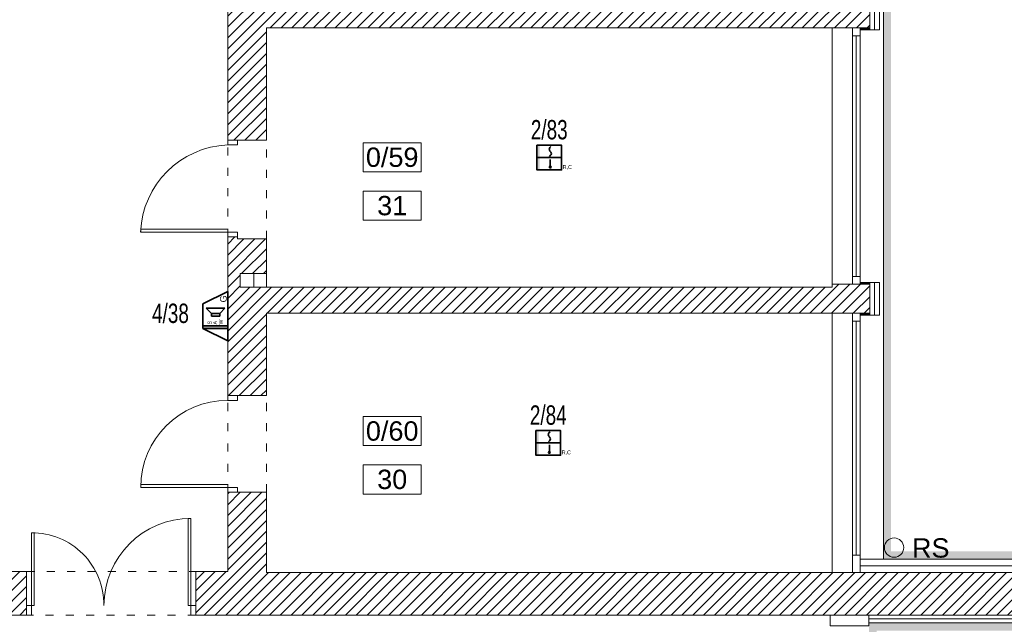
# Model space of a CAD drawing. Header units: millimetres. Extents: x 167773 to 185035, y -114105 to -66770.
# Tile 71 of 114: x 178219 to 179237, y -93884 to -93259. Entities that reach past the tile are written whole.
import ezdxf
from ezdxf.enums import TextEntityAlignment as Align

# ---------------------------------------------------------------- set-up
doc = ezdxf.new("R2010")
doc.units = ezdxf.units.MM
doc.linetypes.add('ACAD_ISO03W100', pattern=[30, 12, -18])
doc.linetypes.add('DASHED', pattern=[0.75, 0.5, -0.25])
doc.layers.add('!zakres', color=7, linetype='ACAD_ISO03W100', lineweight=60, true_color=0x8a14ff)
for name, color, linetype, lineweight in [('a-op_text', 7, 'Continuous', 9), ('b-drzwi', 6, 'Continuous', 9), ('b-izolacja', 8, 'BATTING', 9), ('b-okna', 6, 'Continuous', 9), ('b-przerywana1', 9, 'ACAD_ISO03W100', 9), ('b-widokowa', 7, 'Continuous', 9), ('b-ściany', 2, 'Continuous', 9), ('EL_Linia SSP', 240, 'Continuous', 35), ('h-hatch', 8, 'Continuous', 9)]:
    doc.layers.add(name, color=color, linetype=linetype, lineweight=lineweight)
doc.styles.add('Arial', font='arial.ttf')
doc.styles.add('PPAB_100', font='arial.ttf', dxfattribs={"height": 18})
doc.linetypes.add('BATTING', pattern='A,0.0001,-0.1,[134,ltypeshp.shx,S=0.1,R=0,X=-0.1,Y=0],-0.2,[134,ltypeshp.shx,S=0.1,R=180,X=0.1,Y=0],-0.1', length=0.4001)
pattern_1 = [(45, (15000, 0), (-5.61266008, 5.61266008), [])]

# ---------------------------------------------------------------- blocks, each defined once
blk = doc.blocks.new('A$C5690186C')
at = {"layer": 'EL_Linia SSP', "lineweight": 5}
h = blk.add_hatch(color=256, dxfattribs=at)
h.set_gradient(color1=(255, 0, 0), color2=(224, 0, 0), one_color=1, name='INVSPHERICAL')
h.paths.add_polyline_path([(-9.8, 0), (-9.8, 12.8), (-12.8, 12.8), (-12.8, 0)])
h.paths.add_polyline_path([(-9.8, -12.8), (-9.8, 0), (-12.8, 0), (-12.8, -12.8)])
at = {"layer": 'EL_Linia SSP'}
blk.add_hatch(color=256, dxfattribs=at).paths.add_polyline_path([(2, -9.8, 1), (0.1, -9.8, 1)])
at = {"layer": 'EL_Linia SSP', "color": 1, "linetype": 'Continuous'}
for p, q in [((0.1, 9.4), (0.7, 10.4)), ((0.7, 10.4), (1.8, 11.5)), ((-0.1, 8.5), (0.1, 9.4)), ((0.1, 7.7), (-0.1, 8.5)), ((0.6, 7), (0.1, 7.7)), ((1.4, 2.3), (0.4, 1.2)), ((0.7, 6.7), (0.6, 7)), ((1.1, 6.3), (0.7, 6.7)), ((1.1, 6.3), (1.4, 6)), ((1.4, 6), (1.6, 5.7)), ((2, 3.3), (1.4, 2.3)), ((1.6, 5.7), (2, 5)), ((2, 5), (2.2, 4.2)), ((2.2, 4.2), (2, 3.3))]:
    blk.add_line(p, q, dxfattribs=at)
at = {"layer": 'EL_Linia SSP'}
for p, q in [((-12.8, 0), (12.8, 0)), ((1.1, -2.1), (1.1, -9.8))]:
    blk.add_line(p, q, dxfattribs=at)
blk.add_lwpolyline([(-12.8, 12.8), (12.8, 12.8), (12.8, -12.8), (-12.8, -12.8)], close=True, dxfattribs=at)
blk.add_circle((1.1, -9.8), 0.938, dxfattribs=at)
at = {"layer": 'EL_Linia SSP', "color": 1}
blk.add_text('R,C', height=4, dxfattribs=at).set_placement((13.9, -11.8))
blk = doc.blocks.new('A$C5906215B')
at = {"layer": 'EL_Linia SSP'}
h = blk.add_hatch(color=256, dxfattribs=at)
h.set_gradient(color1=(255, 0, 0), color2=(255, 0, 0))
h.paths.add_polyline_path([(-9.8, -25.6), (-9.8, 0), (-12.8, 0), (-12.8, -25.6)])
for p, q in [((-25.6, -25.6), (-12.8, 0)), ((-12.8, 0), (12.8, 0)), ((-12.8, 0), (-12.8, -25.6)), ((-9.8, -25.6), (-9.8, 0)), ((25.6, -25.6), (12.8, 0)), ((-0.1, -17.4), (-0.1, -8.7)), ((-0.1, -8.7), (2.9, -8.7)), ((8.2, -3.3), (2.9, -8.7)), ((2.9, -8.7), (2.9, -17.4)), ((8.2, -22.7), (8.2, -3.3)), ((2.9, -17.4), (-0.1, -17.4)), ((2.9, -17.4), (8.2, -22.7)), ((25.6, -25.6), (-25.6, -25.6))]:
    blk.add_line(p, q, dxfattribs=at)
for s, height, p in [('S', 4, (-8.6, -8.9)), ('A', 4, (-8.6, -14.6)), ('W', 4, (-8.6, -20.5)), ('G', 7, (14.3, -24.6))]:
    blk.add_text(s, height=height, dxfattribs=at).set_placement(p)

msp = doc.modelspace()

# ---------------------------------------------------------------- hatches: boundary and pattern name
at = {"layer": 'h-hatch'}
h = msp.add_hatch(dxfattribs=at)
h.set_pattern_fill('ANSI31', color=256, scale=2.5, style=0)
h.set_pattern_definition(pattern_1)
h.paths.add_polyline_path([(179097.7, -93238.9), (179087.7, -93238.9), (179054.2, -93238.9), (179054.2, -93250.9), (178508.7, -93250.9), (178508.7, -93220.9), (178473.7, -93220.9), (178473.7, -93072.9), (178433.7, -93072.9), (178433.7, -93383.9), (178443.7, -93383.9), (178473.7, -93383.9), (178473.7, -93267.9), (179087.7, -93267.9), (179097.7, -93267.9)])
h.paths.add_polyline_path([(178500.7, -93250.9), (178473.7, -93250.9), (178473.7, -93228.9), (178500.7, -93228.9)], flags=16)
h = msp.add_hatch(dxfattribs=at)
h.set_pattern_fill('ANSI31', color=256, scale=2.5, style=0)
h.set_pattern_definition(pattern_1)
h.paths.add_polyline_path([(179097.7, -93532.9), (179087.7, -93532.9), (179058.7, -93532.9), (179058.7, -93535.9), (178473.7, -93535.9), (178460.7, -93535.9), (178446.7, -93535.9), (178446.7, -93521.9), (178460.7, -93521.9), (178473.7, -93521.9), (178473.7, -93485.9), (178443.7, -93485.9), (178443.7, -93483.9), (178433.7, -93483.9), (178433.7, -93647.9), (178443.7, -93647.9), (178473.7, -93647.9), (178473.7, -93562.9), (179058.7, -93562.9), (179087.7, -93562.9), (179097.7, -93562.9)])
h = msp.add_hatch(dxfattribs=at)
h.set_pattern_fill('ANSI31', color=256, scale=2.5, style=0)
h.set_pattern_definition(pattern_1)
h.paths.add_polyline_path([(179273.3, -93830.9), (179087.7, -93830.9), (178473.7, -93830.9), (178473.7, -93747.9), (178433.7, -93747.9), (178433.7, -93829.9), (178400.7, -93829.9), (178400.7, -93874.9), (179096.7, -93874.9), (179273.3, -93874.9)])
h = msp.add_hatch(dxfattribs=at)
h.set_pattern_fill('ANSI31', color=256, scale=2.5, style=0)
h.set_pattern_definition(pattern_1)
h.paths.add_polyline_path([(178141.2, -93930.9), (178127.4, -93928.5), (178113.6, -93926.2), (178115.9, -93912.4), (178129.8, -93914.7), (178143.6, -93917.1), (178150.7, -93874.9), (178225.7, -93874.9), (178225.7, -93829.9), (178113.7, -93829.9), (177980.6, -94619.6), (178040.4, -94631), (178040.4, -94638.9), (178055.4, -94638.9), (178055.4, -94633.8), (179264.5, -94863.7), (179272.7, -94821), (179096.7, -94787.5), (178031, -94584.9), (178038.2, -94542.5), (178024.4, -94540.2), (178010.6, -94537.8), (178012.9, -94524), (178026.7, -94526.4), (178040.5, -94528.7)])

# ---------------------------------------------------------------- linework, layer by layer
at = {"layer": '!zakres', "linetype": 'DASHED', "ltscale": 60, "const_width": 8, "flags": 128}
msp.add_lwpolyline([(173461.4, -95696.4), (173461.4, -96122.9), (176925.4, -96122.9), (176925.4, -96135.9), (176933.3, -96135.9), (177842.5, -92664.9), (177043.7, -92664.9), (177043.7, -92678.9), (176845.7, -92678.9), (176845.7, -92312.9), (176962.2, -92312.9), (177065.9, -91184.9), (176998.5, -91184.9), (176866.5, -90353.9), (178159.6, -90119.2), (178172.7, -90191.4), (177992.7, -90224.1), (177992.7, -91112.9), (178170.8, -91112.9), (178170.8, -91184.9), (178027.7, -91184.9), (178027.7, -92300.9), (178926.3, -92300.9), (179123, -91184.9), (179078.5, -91184.9), (178946.6, -90354.6), (180247, -90118.6), (180260.2, -90191.4), (180076.7, -90224.7), (180076.7, -91111.9), (180258.9, -91111.9), (180258.9, -91184.9), (180085.7, -91184.9), (180085.7, -92314.9), (181098.7, -92314.9), (181098.7, -93814.9), (181288.7, -93814.9), (181288.7, -93889.9), (181113.7, -93889.9), (181113.7, -94778.3), (181290, -94812), (181276.2, -94884.7), (179973, -94635.8), (180113.6, -93814.9), (180166.1, -93814.9), (180023.3, -92689.9), (179115.7, -92689.9), (179115.7, -93812.9), (179291.3, -93812.9), (179291.3, -93886.9), (179100.7, -93886.9), (179100.7, -94775.5), (179292.7, -94812.1), (179278.9, -94884.7), (178061.4, -94653.3), (178061.4, -94643.1), (178059.4, -94642.7), (178059.4, -96122.9), (179277.4, -96122.9), (179277.4, -96164.9), (179411.4, -96164.9), (179411.4, -97068.9), (179277.4, -97068.9), (179277.4, -97108.9), (178099.4, -97108.9), (178099.4, -97210.9), (178144.3, -97210.9), (178280.1, -98045.8), (178207.1, -98057.7), (178139.1, -97639.9), (177334.4, -97639.9), (177334.4, -97850.9), (175761.4, -97850.9), (175761.4, -98202.9), (175682.4, -98202.9), (175682.4, -97194.9), (175737.4, -97194.9), (175737.4, -97108.9), (170991.9, -97108.9), (170991.9, -97149.9), (170858.4, -97149.9), (170858.4, -96661.4), (170985.4, -96661.4), (170985.4, -96196.9), (170958.4, -96196.9), (170958.4, -96122.9), (171260.4, -96122.9), (171260.4, -96010.9), (171512.4, -96010.9), (171512.4, -96122.9), (173097.4, -96122.9), (173097.4, -95696.4), (173462.4, -95696.4)], dxfattribs=at)
at = {"layer": 'a-op_text', "ltscale": 0.5}
for points in [[(178573.8, -93416.7), (178573.8, -93386.7), (178633.8, -93386.7), (178633.8, -93416.7)], [(178573.8, -93466.7), (178573.8, -93436.7), (178633.8, -93436.7), (178633.8, -93466.7)], [(178573.8, -93699.7), (178573.8, -93669.7), (178633.8, -93669.7), (178633.8, -93699.7)], [(178573.8, -93749.7), (178573.8, -93719.7), (178633.8, -93719.7), (178633.8, -93749.7)]]:
    msp.add_lwpolyline(points, close=True, dxfattribs=at)
at = {"layer": 'b-drzwi'}
for points in [[(178433.7, -93388.9), (178433.7, -93383.9), (178443.7, -93383.9), (178443.7, -93388.9)], [(178433.7, -93478.9), (178433.7, -93475.9), (178343.7, -93475.9), (178343.7, -93478.9)], [(178433.7, -93478.9), (178443.7, -93478.9), (178443.7, -93483.9), (178433.7, -93483.9)], [(178433.7, -93647.9), (178433.7, -93652.9), (178443.7, -93652.9), (178443.7, -93647.9)], [(178433.7, -93742.9), (178343.7, -93742.9), (178343.7, -93739.9), (178433.7, -93739.9)], [(178433.7, -93742.9), (178433.7, -93747.9), (178443.7, -93747.9), (178443.7, -93742.9)], [(178395.7, -93864.9), (178392.7, -93864.9), (178392.7, -93774.9), (178395.7, -93774.9)], [(178230.7, -93864.9), (178233.7, -93864.9), (178233.7, -93789.9), (178230.7, -93789.9)], [(178230.7, -93874.9), (178225.7, -93874.9), (178225.7, -93864.9), (178230.7, -93864.9)], [(178400.7, -93874.9), (178395.7, -93874.9), (178395.7, -93864.9), (178400.7, -93864.9)]]:
    msp.add_lwpolyline(points, close=True, dxfattribs=at)
for centre, radius, start, end in [((178437.4, -93482.6), 93.8, 92.2781, 177.7219), ((178433.7, -93742.9), 90, 90, 180), ((178395.7, -93864.9), 90, 90, 180), ((178231.4, -93864.2), 74.3, 359.4547, 90.5453)]:
    msp.add_arc(centre, radius, start, end, dxfattribs=at)
at = {"layer": 'b-izolacja', "ltscale": 12}
for p, q in [((179102.7, -93236.9), (179102.7, -93269.9)), ((179102.7, -93530.9), (179102.7, -93564.9))]:
    msp.add_line(p, q, dxfattribs=at)
at = {"layer": 'b-izolacja', "ltscale": 2}
for p, q in [((179087.7, -93268.9), (179097.7, -93268.9)), ((179087.7, -93531.9), (179097.7, -93531.9)), ((179087.7, -93563.9), (179097.7, -93563.9))]:
    msp.add_line(p, q, dxfattribs=at)
at = {"layer": 'b-izolacja', "ltscale": 16}
msp.add_line((179087.7, -93823.9), (179273.3, -93823.9), dxfattribs=at)
at = {"layer": 'b-izolacja', "ltscale": 8}
msp.add_line((179096.7, -93878.9), (179273.3, -93878.9), dxfattribs=at)
at = {"layer": 'b-okna'}
for p, q in [((179079.7, -93532.9), (179079.7, -93267.9)), ((179079.7, -93275.9), (179087.7, -93275.9)), ((179083.7, -93524.9), (179083.7, -93275.9)), ((179087.7, -93530.9), (179087.7, -93269.9)), ((179079.7, -93524.9), (179087.7, -93524.9)), ((179079.7, -93830.9), (179079.7, -93562.9)), ((179079.7, -93570.9), (179087.7, -93570.9)), ((179083.7, -93812.9), (179083.7, -93570.9)), ((179087.7, -93816.9), (179087.7, -93564.9)), ((179079.7, -93812.9), (179087.7, -93812.9))]:
    msp.add_line(p, q, dxfattribs=at)
msp.add_lwpolyline([(179096.7, -93885.9), (179096.7, -93874.9), (179056.7, -93874.9), (179056.7, -93885.9)], close=True, dxfattribs=at)
at = {"layer": 'b-przerywana1', "ltscale": 0.7}
for p, q in [((178433.7, -93483.9), (178433.7, -93383.9)), ((178473.7, -93485.9), (178473.7, -93383.9)), ((178433.7, -93747.9), (178433.7, -93647.9)), ((178473.7, -93747.9), (178473.7, -93647.9)), ((178225.7, -93829.9), (178400.7, -93829.9)), ((178400.7, -93874.9), (178225.7, -93874.9)), ((179056.7, -93874.9), (179056.7, -94779.9))]:
    msp.add_line(p, q, dxfattribs=at)
at = {"layer": 'b-widokowa'}
for p, q in [((179111.7, -92685.9), (179111.7, -93816.9)), ((179097.7, -93238.9), (179097.7, -93267.9)), ((179058.7, -93267.9), (179058.7, -93532.9)), ((179087.7, -93267.9), (179097.7, -93267.9)), ((179097.7, -93267.9), (179097.7, -93269.9)), ((179087.7, -93532.9), (179097.7, -93532.9)), ((179097.7, -93530.9), (179097.7, -93532.9)), ((179097.7, -93532.9), (179097.7, -93562.9)), ((179058.7, -93562.9), (179058.7, -93830.9)), ((179087.7, -93562.9), (179097.7, -93562.9)), ((179097.7, -93562.9), (179097.7, -93564.9)), ((179087.7, -93830.9), (179273.3, -93830.9)), ((179096.7, -93874.9), (179273.3, -93874.9))]:
    msp.add_line(p, q, dxfattribs=at)
at = {"layer": 'b-widokowa', "ltscale": 0.5}
for p, q in [((178460.7, -93535.9), (178460.7, -93521.9)), ((178473.7, -93535.9), (178473.7, -93521.9))]:
    msp.add_line(p, q, dxfattribs=at)
msp.add_circle((179122.8, -93805.1), 10, dxfattribs=at)
at = {"layer": 'b-ściany'}
for p, q in [((178433.7, -93072.9), (178433.7, -93383.9)), ((179107.7, -93269.9), (179107.7, -93236.9)), ((178473.7, -93383.9), (178473.7, -93267.9)), ((178473.7, -93267.9), (179087.7, -93267.9)), ((179087.7, -93267.9), (179087.7, -93269.9)), ((179087.7, -93269.9), (179107.7, -93269.9)), ((178473.7, -93383.9), (178433.7, -93383.9)), ((178433.7, -93483.9), (178433.7, -93647.9)), ((178443.7, -93483.9), (178433.7, -93483.9)), ((178443.7, -93483.9), (178443.7, -93485.9)), ((178473.7, -93485.9), (178443.7, -93485.9)), ((178473.7, -93485.9), (178473.7, -93521.9)), ((178473.7, -93521.9), (178460.7, -93521.9)), ((178460.7, -93535.9), (178473.7, -93535.9)), ((178473.7, -93535.9), (179058.7, -93535.9)), ((179058.7, -93535.9), (179058.7, -93532.9)), ((179058.7, -93532.9), (179087.7, -93532.9)), ((179087.7, -93532.9), (179087.7, -93530.9)), ((179087.7, -93530.9), (179107.7, -93530.9)), ((179107.7, -93564.9), (179107.7, -93530.9)), ((178473.7, -93562.9), (179058.7, -93562.9)), ((178473.7, -93562.9), (178473.7, -93647.9)), ((179087.7, -93562.9), (179058.7, -93562.9)), ((179087.7, -93562.9), (179087.7, -93564.9)), ((179087.7, -93564.9), (179107.7, -93564.9)), ((178433.7, -93647.9), (178473.7, -93647.9)), ((178433.7, -93747.9), (178473.7, -93747.9)), ((178433.7, -93747.9), (178433.7, -93829.9)), ((178473.7, -93747.9), (178473.7, -93830.9)), ((179087.7, -93816.9), (179287.3, -93816.9)), ((179087.7, -93816.9), (179087.7, -93830.9)), ((178225.7, -93829.9), (178113.7, -93829.9)), ((178225.7, -93829.9), (178225.7, -93874.9)), ((178433.7, -93829.9), (178400.7, -93829.9)), ((178400.7, -93829.9), (178400.7, -93874.9)), ((178473.7, -93830.9), (179087.7, -93830.9)), ((178225.7, -93874.9), (178150.7, -93874.9)), ((178400.7, -93874.9), (179096.7, -93874.9)), ((179096.7, -93882.9), (179096.7, -93874.9)), ((179096.7, -93882.9), (179287.3, -93882.9))]:
    msp.add_line(p, q, dxfattribs=at)
msp.add_lwpolyline([(178460.7, -93521.9), (178446.7, -93521.9), (178446.7, -93535.9), (178460.7, -93535.9)], dxfattribs=at)

# ---------------------------------------------------------------- block references
at = {"layer": 'EL_Linia SSP'}
for p in [(178766.2, -93401.9), (178765.2, -93696.9)]:
    msp.add_blockref('A$C5690186C', p, dxfattribs=at)
at = {"layer": 'EL_Linia SSP', "rotation": 90}
msp.add_blockref('A$C5906215B', (178408.1, -93565.9), dxfattribs=at)

# ---------------------------------------------------------------- texts
at = {"layer": 'a-op_text', "ltscale": 0.5, "char_height": 20, "width": 60, "attachment_point": 5, "style": 'PPAB_100'}
for s, insert in [('0/{\\fArial|b0|i0|c238|p34;59}', (178603.8, -93401.7)), ('{\\fArial|b0|i0|c238|p34;31}', (178603.8, -93451.7)), ('0/{\\fArial|b0|i0|c238|p34;60}', (178603.8, -93684.7)), ('{\\fArial|b0|i0|c238|p34;30}', (178603.8, -93734.7)), ('RS', (179160.7, -93805.6))]:
    msp.add_mtext(s, dxfattribs=dict(at, insert=insert))
at = {"layer": 'EL_Linia SSP', "style": 'Arial', "width": 0.7}
for s, p in [('2/83', (178766.2, -93383.1)), ('4/38', (178374.5, -93572.9)), ('2/84', (178765.2, -93678.1))]:
    msp.add_text(s, height=20, dxfattribs=at).set_placement(p, align=Align.CENTER)

doc.saveas('drawing.dxf')
